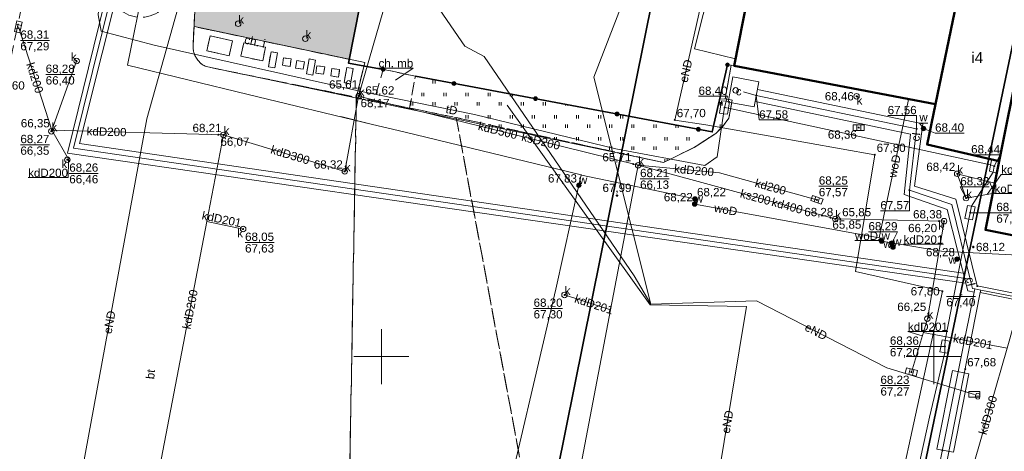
# Model space of a CAD drawing. Header units: millimetres. Extents: x 6501010 to 6502959, y 5884302 to 5886510.
# Tile 13 of 43: x 6502117 to 6502206, y 5885291 to 5885331. Entities that reach past the tile are written whole.
import ezdxf
from ezdxf.enums import TextEntityAlignment as Align

# ---------------------------------------------------------------- set-up
doc = ezdxf.new("R2010")
doc.units = ezdxf.units.MM
for name, pattern in [('BUUT04', [200000, 0, -100000, 0, -100000]), ('OTKC_A05', [1.5, 1, -0.5]), ('OTKJ_A05', [2, 1.5, -0.5]), ('OTKU_A05', [2, 1.5, -0.5]), ('OTSP_A05', [1.5, 1, -0.5]), ('OTZT_A05', [1.5, 1, -0.5])]:
    doc.linetypes.add(name, pattern=pattern)
for name, color, linetype, lineweight in [('Budowle (obszary)', 9, 'Continuous', 0), ('Budynki EGiB', 9, 'Continuous', 0), ('Działki', 9, 'Continuous', 0), ('isa_V10520003E16E075_TUsr', 9, 'Continuous', 25), ('isa_V10520003E16E075_TUsr_19165818BF56C1D4', 9, 'OTKJ_A05', 25), ('Komunikacja (linie)', 9, 'Continuous', 0), ('Komunikacja (obszary)', 9, 'Continuous', 0), ('Krzyże', 9, 'Continuous', 0), ('Ogrodzenia', 9, 'Continuous', 0), ('Pikiety', 9, 'Continuous', 0), ('Przewody ciepłownicze', 9, 'Continuous', 0), ('Przewody elektroenergetyczne', 9, 'Continuous', 0), ('Przewody kanalizacyjne', 9, 'Continuous', 0), ('Przewody telekomunikacyjne', 9, 'Continuous', 0), ('Przewody wodociągowe', 9, 'Continuous', 0), ('Punkty o określonej wysokości', 9, 'Continuous', 0), ('Sport i rekreacja (obszary)', 9, 'Continuous', 0), ('Urządzenia towarzyszące (linie)', 9, 'Continuous', 0), ('Urządzenia towarzyszące (obszary)', 9, 'Continuous', 0), ('Urządzenia towarzyszące (punkty)', 9, 'Continuous', 0), ('Urządzenia związane z siecią (punkty)', 9, 'Continuous', 0), ('Zagospodarowanie terenu (obszary)', 9, 'Continuous', 0)]:
    doc.layers.add(name, color=color, linetype=linetype, lineweight=lineweight)
doc.styles.add('DOMYSLNA_CZCIONKA', font='arial.ttf')

# ---------------------------------------------------------------- blocks, each defined once
blk = doc.blocks.new('OTRS_P05')
at = {"layer": 'isa_V10520003E16E075_TUsr', "true_color": 0x0a0909, "transparency": 33554687}
h = blk.add_hatch(color=18, dxfattribs=at)
h.dxf.hatch_style = 1
h.paths.add_polyline_path([(0.09, 0, 1), (-0.09, 0, 1)])
at = {"layer": 'isa_V10520003E16E075_TUsr', "color": 18, "true_color": 0x0a0909}
blk.add_lwpolyline([(0.09, 0, 1), (-0.09, 0, 1)], format="xyb", close=True, dxfattribs=at)
at = {"layer": 'isa_V10520003E16E075_TUsr_19165818BF56C1D4', "color": 18, "true_color": 0x0a0909}
blk.add_circle((0, 0), 0.09, dxfattribs=at)
blk = doc.blocks.new('SUPW_PO05')
at = {"color": 18, "linetype": 'Continuous', "lineweight": 18, "true_color": 0x0a0909}
blk.add_circle((0, 0), 0.5, dxfattribs=at)
blk = doc.blocks.new('SUKS_P05')
at = {"color": 36, "linetype": 'Continuous', "lineweight": 18, "true_color": 0x803300}
blk.add_circle((0, 0), 0.5, dxfattribs=at)
blk = doc.blocks.new('SUWW_P05')
at = {"lineweight": 18}
h = blk.add_hatch(color=5, dxfattribs=at)
h.dxf.hatch_style = 1
h.paths.add_polyline_path([(0.4, 0, 1), (-0.4, 0, 1)])
at = {"color": 5, "lineweight": 18}
blk.add_circle((0, 0), 0.4, dxfattribs=at)
blk = doc.blocks.new('SUKK_P05')
at = {"color": 9, "linetype": 'Continuous', "lineweight": 18}
for p, q in [((-1, 0.5), (-1, -0.5)), ((1, 0.5), (-1, 0.5)), ((-0.35, 0.5), (-0.35, -0.5)), ((0.35, 0.5), (0.35, -0.5)), ((1, -0.5), (1, 0.5)), ((-1, -0.5), (1, -0.5))]:
    blk.add_line(p, q, dxfattribs=at)
blk = doc.blocks.new('SUES_P05')
at = {"color": 1, "linetype": 'Continuous', "lineweight": 18, "true_color": 0xff0000}
blk.add_lwpolyline([(-1, 0.5), (-1, -0.5), (1, -0.5), (1, 0.5)], close=True, dxfattribs=at)
blk = doc.blocks.new('SUPS01_05')
at = {"lineweight": 18}
h = blk.add_hatch(color=9, dxfattribs=at)
h.dxf.hatch_style = 1
h.paths.add_polyline_path([(-0.09, 0, 1), (0.09, 0, 1)])
at = {"color": 9, "lineweight": 18}
blk.add_circle((0, 0), 0.09, dxfattribs=at)
blk = doc.blocks.new('SUPS01_03')
at = {"lineweight": 18, "true_color": 0xff0000}
h = blk.add_hatch(color=1, dxfattribs=at)
h.dxf.hatch_style = 1
h.paths.add_polyline_path([(0.09, 0, 1), (-0.09, 0, 1)])
at = {"color": 18, "lineweight": 18, "true_color": 0x0a0909}
blk.add_circle((0, 0), 0.09, dxfattribs=at)
blk = doc.blocks.new('SUPS01_02')
at = {"lineweight": 18, "true_color": 0xd200d2}
h = blk.add_hatch(color=212, dxfattribs=at)
h.dxf.hatch_style = 1
h.paths.add_polyline_path([(-0.09, 0, 1), (0.09, 0, 1)])
at = {"color": 18, "lineweight": 18, "true_color": 0x0a0909}
blk.add_circle((0, 0), 0.09, dxfattribs=at)
blk = doc.blocks.new('SUPS01_08')
at = {"lineweight": 18, "true_color": 0x0000ff}
h = blk.add_hatch(color=5, dxfattribs=at)
h.dxf.hatch_style = 1
h.paths.add_polyline_path([(0.09, 0, 1), (-0.09, 0, 1)])
at = {"color": 18, "lineweight": 18, "true_color": 0x0a0909}
blk.add_circle((0, 0), 0.09, dxfattribs=at)
blk = doc.blocks.new('SUPS01_07')
at = {"lineweight": 18, "true_color": 0xff9100}
h = blk.add_hatch(color=30, dxfattribs=at)
h.dxf.hatch_style = 1
h.paths.add_polyline_path([(0.09, 0, 1), (-0.09, 0, 1)])
at = {"color": 18, "lineweight": 18, "true_color": 0x0a0909}
blk.add_circle((0, 0), 0.09, dxfattribs=at)
blk = doc.blocks.new('OTOO_L05')
at = {"linetype": 'BUUT04', "lineweight": 18, "true_color": 0x000000}
h = blk.add_hatch(color=18, dxfattribs=at)
h.dxf.hatch_style = 1
h.paths.add_polyline_path([(-0.58, 0, 1), (0.58, 0, 1)])
at = {"color": 18, "true_color": 0x0a0909}
blk.add_circle((0, 0), 0.58, dxfattribs=at)

msp = doc.modelspace()

# ---------------------------------------------------------------- hatches: boundary and pattern name
at = {"layer": 'Zagospodarowanie terenu (obszary)'}
h = msp.add_hatch(dxfattribs=at)
h.set_pattern_fill('OTZT', color=256, scale=0.2, style=0, pattern_type=0)
h.set_pattern_definition([(90, (6502125.917, 5885328.0744), (-2, 1e-16), [0.3, -1.7]), (90, (6502126.117, 5885328.0744), (-2, 1e-16), [0.3, -1.7]), (90, (6502126.917, 5885326.9244), (-2, 1e-16), [0.3, -1.7]), (90, (6502127.117, 5885326.9244), (-2, 1e-16), [0.3, -1.7])])
h.paths.add_polyline_path([(6502133.167, 5885332.502), (6502133.044, 5885329.899), (6502133.087, 5885329.89), (6502147.109, 5885326.924), (6502150.661, 5885344.937), (6502154.867, 5885344.122), (6502155.07, 5885344.082), (6502157.851, 5885343.543), (6502166.594, 5885341.848), (6502169.629, 5885342.692), (6502171.564, 5885352.159), (6502176.756, 5885377.564), (6502178.856, 5885388.964), (6502178.918, 5885389.467), (6502180.41, 5885396.68), (6502163.5, 5885413.72), (6502142.19, 5885417.33), (6502141.56, 5885417.416), (6502138.179, 5885400.705), (6502132.697, 5885373.685), (6502125.817, 5885341.046), (6502130.608, 5885340.068), (6502130.777, 5885340.891), (6502135.753, 5885339.876), (6502134.205, 5885332.29)], flags=0)
h.paths.add_polyline_path([(6502154.351, 5885379.87), (6502170.037, 5885376.675), (6502165.773, 5885354.225), (6502149.222, 5885358.147)], flags=0)
h = msp.add_hatch(dxfattribs=at)
h.set_pattern_fill('OTZT', color=256, scale=0.2, style=0, pattern_type=0)
h.set_pattern_definition([(90, (6502152.657, 5885318.73), (-2, 1e-16), [0.3, -1.7]), (90, (6502152.857, 5885318.73), (-2, 1e-16), [0.3, -1.7]), (90, (6502153.657, 5885317.58), (-2, 1e-16), [0.3, -1.7]), (90, (6502153.857, 5885317.58), (-2, 1e-16), [0.3, -1.7])])
h.paths.add_polyline_path([(6502152.557, 5885322.509), (6502156.776, 5885321.649), (6502175.54, 5885317.58), (6502178.32, 5885318.95), (6502180.26, 5885320.21), (6502180.87, 5885320.81), (6502181.46, 5885321.59), (6502181.75, 5885323.24), (6502181.12, 5885323.36), (6502180.627, 5885323.328), (6502180.187, 5885321.391), (6502180.141, 5885321.189), (6502179.953, 5885320.358), (6502167.536, 5885322.686), (6502167.411, 5885322.71), (6502160.838, 5885323.942), (6502160.634, 5885323.981), (6502158.067, 5885324.462), (6502153.076, 5885325.398)], flags=0)

# ---------------------------------------------------------------- linework, layer by layer
at = {"layer": 'Budowle (obszary)', "linetype": 'Continuous', "lineweight": 18, "flags": 128}
for points in [[(6502134.501, 5885329.047), (6502134.203, 5885327.695), (6502136.223, 5885327.25), (6502136.521, 5885328.602), (6502134.501, 5885329.047)], [(6502137.538, 5885328.428), (6502137.281, 5885327.2), (6502139.26, 5885326.786), (6502139.517, 5885328.014), (6502137.538, 5885328.428)], [(6502140.015, 5885327.617), (6502139.771, 5885326.255), (6502140.363, 5885326.149), (6502140.607, 5885327.511), (6502140.015, 5885327.617)], [(6502141.137, 5885327.057), (6502141.041, 5885326.384), (6502141.737, 5885326.284), (6502141.833, 5885326.957), (6502141.137, 5885327.057)], [(6502142.337, 5885326.806), (6502142.241, 5885326.133), (6502142.937, 5885326.033), (6502143.033, 5885326.706), (6502142.337, 5885326.806)], [(6502143.459, 5885326.96), (6502143.215, 5885325.598), (6502143.807, 5885325.492), (6502144.051, 5885326.854), (6502143.459, 5885326.96)], [(6502144.175, 5885326.342), (6502144.079, 5885325.669), (6502144.775, 5885325.569), (6502144.871, 5885326.242), (6502144.175, 5885326.342)], [(6502145.529, 5885326.091), (6502145.433, 5885325.418), (6502146.129, 5885325.318), (6502146.225, 5885325.991), (6502145.529, 5885326.091)], [(6502146.864, 5885326.187), (6502146.62, 5885324.825), (6502147.212, 5885324.719), (6502147.456, 5885326.081), (6502146.864, 5885326.187)]]:
    msp.add_lwpolyline(points, close=True, dxfattribs=at)
at = {"layer": 'Budynki EGiB', "linetype": 'Continuous', "lineweight": 50, "flags": 128}
for points in [[(6502186.72, 5885350.73), (6502181.93, 5885326.35), (6502200.16, 5885322.88), (6502203.96, 5885341.24), (6502205.16, 5885347.02), (6502186.72, 5885350.73)], [(6502205.83, 5885342.3), (6502205.52, 5885340.93), (6502203.96, 5885341.24), (6502200.16, 5885322.88), (6502199.4, 5885319.21), (6502205.92, 5885317.71), (6502209.57, 5885335.93), (6502210.28, 5885335.79), (6502210.47, 5885336.78), (6502211.84, 5885336.5), (6502211.97, 5885337.06), (6502211.47, 5885337.17), (6502211.85, 5885339.08), (6502212.36, 5885338.98), (6502212.47, 5885339.55), (6502209.35, 5885340.25), (6502209.189, 5885339.524), (6502208.7, 5885339.63), (6502209.13, 5885341.61), (6502208.56, 5885341.73), (6502208.46, 5885341.24), (6502206.3, 5885341.69), (6502206.399, 5885342.186), (6502205.83, 5885342.3)], [(6502209.57, 5885335.93), (6502205.92, 5885317.71), (6502204.67, 5885311.48), (6502210.71, 5885310.29), (6502228.26, 5885306.83), (6502229.07, 5885306.67), (6502233.95, 5885331.07), (6502210.28, 5885335.79), (6502209.57, 5885335.93)]]:
    msp.add_lwpolyline(points, close=True, dxfattribs=at)
at = {"layer": 'Działki', "linetype": 'Continuous', "lineweight": 25, "flags": 128}
for points in [[(6502092.52, 5885216.53), (6502088.97, 5885198.96), (6502126.22, 5885191.42), (6502145.37, 5885187.54), (6502180.91, 5885364.02), (6502173.5, 5885365.54), (6502161.93, 5885367.85), (6502146.34, 5885370.96), (6502124.66, 5885375.29), (6502121.68, 5885360.58), (6502118.04, 5885342.62), (6502114.4, 5885324.63), (6502107.11, 5885288.6), (6502105.919, 5885282.72), (6502099.81, 5885252.56), (6502092.52, 5885216.53)], [(6502180.91, 5885364.02), (6502145.37, 5885187.54), (6502174.26, 5885181.7), (6502176.42, 5885181.26), (6502213.29, 5885357.66), (6502180.91, 5885364.02)], [(6502213.29, 5885357.66), (6502176.42, 5885181.26), (6502207.7, 5885174.93), (6502243.42, 5885340.46), (6502227.84, 5885354.82), (6502213.29, 5885357.66)]]:
    msp.add_lwpolyline(points, close=True, dxfattribs=at)
at = {"layer": 'Komunikacja (linie)', "linetype": 'Continuous', "lineweight": 18, "flags": 128}
for points in [[(6502133.203, 5885333.253), (6502132.961, 5885328.136)], [(6502147.737, 5885323.492), (6502148.492, 5885326.632), (6502133.087, 5885329.89)], [(6502132.961, 5885328.136), (6502132.961, 5885328.038), (6502132.965, 5885327.941), (6502132.974, 5885327.844), (6502132.988, 5885327.748), (6502133.007, 5885327.652), (6502133.03, 5885327.557), (6502133.058, 5885327.464), (6502133.09, 5885327.372), (6502133.127, 5885327.281), (6502133.168, 5885327.193), (6502133.214, 5885327.107), (6502133.264, 5885327.023), (6502133.317, 5885326.942), (6502133.375, 5885326.863), (6502133.437, 5885326.788), (6502133.502, 5885326.715), (6502133.571, 5885326.646), (6502133.643, 5885326.58), (6502133.718, 5885326.518), (6502133.796, 5885326.459), (6502133.876, 5885326.405), (6502133.96, 5885326.354), (6502134.046, 5885326.308), (6502134.134, 5885326.266)], [(6502175.54, 5885317.58), (6502178.32, 5885318.95), (6502180.26, 5885320.21), (6502180.87, 5885320.81), (6502181.46, 5885321.59), (6502181.75, 5885323.24), (6502181.12, 5885323.36), (6502181.67, 5885326.4)], [(6502134.138, 5885326.264), (6502175.54, 5885317.58)]]:
    msp.add_lwpolyline(points, dxfattribs=at)
at = {"layer": 'Komunikacja (obszary)', "linetype": 'OTKU_A05', "lineweight": 18, "flags": 128}
for points in [[(6502146.47, 5885251.89), (6502147.737, 5885323.492), (6502134.138, 5885326.264), (6502134.046, 5885326.308), (6502133.96, 5885326.354), (6502133.876, 5885326.405), (6502133.796, 5885326.459), (6502133.718, 5885326.518), (6502133.643, 5885326.58), (6502133.571, 5885326.646), (6502133.502, 5885326.715), (6502133.437, 5885326.788), (6502133.375, 5885326.863), (6502133.317, 5885326.942), (6502133.264, 5885327.023), (6502133.214, 5885327.107), (6502133.168, 5885327.193), (6502133.127, 5885327.281), (6502133.09, 5885327.372), (6502133.058, 5885327.464), (6502133.03, 5885327.557), (6502133.007, 5885327.652), (6502132.988, 5885327.748), (6502132.974, 5885327.844), (6502132.965, 5885327.941), (6502132.961, 5885328.038), (6502132.961, 5885328.136), (6502133.044, 5885329.899), (6502133.167, 5885332.502), (6502133.203, 5885333.253), (6502131.075, 5885333.687), (6502131.073, 5885333.44), (6502131.05, 5885333.194), (6502131.004, 5885332.943), (6502130.941, 5885332.712), (6502130.856, 5885332.479), (6502130.75, 5885332.256), (6502130.626, 5885332.042), (6502130.484, 5885331.839), (6502130.325, 5885331.65), (6502130.149, 5885331.475), (6502129.96, 5885331.317), (6502129.757, 5885331.175), (6502129.543, 5885331.051), (6502129.319, 5885330.946), (6502129.087, 5885330.861), (6502128.848, 5885330.797), (6502128.604, 5885330.753), (6502128.358, 5885330.731), (6502128.111, 5885330.73), (6502127.864, 5885330.751), (6502127.62, 5885330.792), (6502127.381, 5885330.855), (6502127.148, 5885330.939), (6502126.923, 5885331.042), (6502126.708, 5885331.164), (6502126.505, 5885331.304), (6502126.314, 5885331.462), (6502126.299, 5885331.479), (6502126.101, 5885331.725), (6502125.914, 5885331.981), (6502125.741, 5885332.245), (6502125.58, 5885332.518), (6502125.433, 5885332.798), (6502125.3, 5885333.085), (6502125.182, 5885333.378), (6502125.078, 5885333.677), (6502124.988, 5885333.98), (6502124.914, 5885334.288), (6502124.855, 5885334.599), (6502124.811, 5885334.912), (6502124.782, 5885335.227), (6502124.769, 5885335.543), (6502124.772, 5885335.859), (6502118.556, 5885337.082), (6502102.74, 5885260.9), (6502103.771, 5885260.708), (6502103.86, 5885261.14), (6502146.47, 5885251.89)], [(6502200.55, 5885285.89), (6502202.36, 5885286.4), (6502204.32, 5885285.85), (6502207.29, 5885285.32), (6502209.83, 5885284.78), (6502213.52, 5885303.37), (6502209.57, 5885304.06), (6502210.71, 5885310.29), (6502204.67, 5885311.48), (6502205.71, 5885316.63), (6502205.92, 5885317.71), (6502199.4, 5885319.21), (6502200.16, 5885322.88), (6502181.93, 5885326.35), (6502181.67, 5885326.4), (6502181.12, 5885323.36), (6502181.75, 5885323.24), (6502181.46, 5885321.59), (6502180.87, 5885320.81), (6502180.26, 5885320.21), (6502178.32, 5885318.95), (6502175.54, 5885317.58), (6502156.776, 5885321.649), (6502173.885, 5885229.939), (6502195.89, 5885225.36), (6502196.638, 5885228.056), (6502248.214, 5885217.731), (6502248.319, 5885217.71), (6502249.739, 5885224.552), (6502250.996, 5885230.611), (6502251.026, 5885230.753), (6502247.54, 5885231.31), (6502228.59, 5885235.12), (6502227.58, 5885235.21), (6502225.59, 5885234.88), (6502223.59, 5885234.63), (6502221.56, 5885234.57), (6502206.76, 5885237.5), (6502196.92, 5885239.52), (6502195.06, 5885240.19), (6502193.34, 5885241.18), (6502190.03, 5885243.43), (6502188.42, 5885244.71), (6502186.95, 5885246.09), (6502185.89, 5885247.85), (6502185.25, 5885249.76), (6502185.07, 5885251.48), (6502185.34, 5885253.77), (6502190.72, 5885275.82), (6502190.94, 5885276.49), (6502195.06, 5885282.12), (6502200.55, 5885285.89)], [(6502173.885, 5885229.939), (6502156.776, 5885321.649), (6502152.557, 5885322.509), (6502149.327, 5885323.168), (6502147.737, 5885323.492), (6502146.47, 5885251.89), (6502149.89, 5885251.08), (6502151.265, 5885250), (6502151.29, 5885249.98), (6502152.26, 5885248.63), (6502152.68, 5885247.63), (6502152.71, 5885247.06), (6502156.25, 5885246.33), (6502156.79, 5885247.26), (6502157.71, 5885247.95), (6502159.13, 5885248.65), (6502160.61, 5885248.96), (6502161.71, 5885248.54), (6502162.74, 5885247.64), (6502163.78, 5885245.8), (6502163.42, 5885243.61), (6502162.57, 5885243.07), (6502160.42, 5885232.74), (6502173.885, 5885229.939)]]:
    msp.add_lwpolyline(points, close=True, dxfattribs=at)
at = {"layer": 'Komunikacja (obszary)', "linetype": 'OTKC_A05', "lineweight": 18, "flags": 128}
for points in [[(6502133.044, 5885329.899), (6502132.961, 5885328.136), (6502132.961, 5885328.038), (6502132.965, 5885327.941), (6502132.974, 5885327.844), (6502132.988, 5885327.748), (6502133.007, 5885327.652), (6502133.03, 5885327.557), (6502133.058, 5885327.464), (6502133.09, 5885327.372), (6502133.127, 5885327.281), (6502133.168, 5885327.193), (6502133.214, 5885327.107), (6502133.264, 5885327.023), (6502133.317, 5885326.942), (6502133.375, 5885326.863), (6502133.437, 5885326.788), (6502133.502, 5885326.715), (6502133.571, 5885326.646), (6502133.643, 5885326.58), (6502133.718, 5885326.518), (6502133.796, 5885326.459), (6502133.876, 5885326.405), (6502133.96, 5885326.354), (6502134.046, 5885326.308), (6502134.134, 5885326.266), (6502147.737, 5885323.492), (6502148.419, 5885326.33), (6502147.854, 5885326.431), (6502147.65, 5885326.467), (6502147.041, 5885326.577), (6502147.109, 5885326.924), (6502133.087, 5885329.89), (6502133.044, 5885329.899)], [(6502134.501, 5885329.047), (6502136.521, 5885328.602), (6502136.223, 5885327.25), (6502134.203, 5885327.695), (6502134.501, 5885329.047)], [(6502137.281, 5885327.2), (6502137.538, 5885328.428), (6502139.517, 5885328.014), (6502139.26, 5885326.786), (6502137.281, 5885327.2)], [(6502139.771, 5885326.255), (6502140.015, 5885327.617), (6502140.607, 5885327.511), (6502140.363, 5885326.149), (6502139.771, 5885326.255)], [(6502141.041, 5885326.384), (6502141.137, 5885327.057), (6502141.833, 5885326.957), (6502141.737, 5885326.284), (6502141.041, 5885326.384)], [(6502142.241, 5885326.133), (6502142.337, 5885326.806), (6502143.033, 5885326.706), (6502142.937, 5885326.033), (6502142.241, 5885326.133)], [(6502143.215, 5885325.598), (6502143.459, 5885326.96), (6502144.051, 5885326.854), (6502143.807, 5885325.492), (6502143.215, 5885325.598)], [(6502144.079, 5885325.669), (6502144.175, 5885326.342), (6502144.871, 5885326.242), (6502144.775, 5885325.569), (6502144.079, 5885325.669)], [(6502145.433, 5885325.418), (6502145.529, 5885326.091), (6502146.225, 5885325.991), (6502146.129, 5885325.318), (6502145.433, 5885325.418)], [(6502146.864, 5885326.187), (6502147.456, 5885326.081), (6502147.212, 5885324.719), (6502146.62, 5885324.825), (6502146.864, 5885326.187)], [(6502149.327, 5885323.168), (6502152.557, 5885322.509), (6502153.076, 5885325.398), (6502150.163, 5885326.018), (6502149.327, 5885323.168)]]:
    msp.add_lwpolyline(points, close=True, dxfattribs=at)
at = {"layer": 'Komunikacja (obszary)', "linetype": 'Continuous', "lineweight": 0, "flags": 128}
msp.add_lwpolyline([(6502149.745, 5885326.134), (6502152.889, 5885326.134), (6502151.27, 5885325.046)], dxfattribs=at)
at = {"layer": 'Krzyże', "linetype": 'Continuous', "lineweight": 18, "flags": 128}
for points in [[(6502150, 5885297.5), (6502150, 5885302.5)], [(6502200, 5885297.5), (6502200, 5885302.5)], [(6502147.5, 5885300), (6502152.5, 5885300)], [(6502197.5, 5885300), (6502202.5, 5885300)]]:
    msp.add_lwpolyline(points, dxfattribs=at)
at = {"layer": 'Ogrodzenia', "linetype": 'Continuous', "lineweight": 35, "flags": 128}
for points in [[(6502150.163, 5885326.018), (6502147.041, 5885326.577), (6502150.661, 5885344.937), (6502166.594, 5885341.848), (6502169.629, 5885342.692)], [(6502181.329, 5885326.424), (6502179.953, 5885320.358), (6502153.076, 5885325.398)]]:
    msp.add_lwpolyline(points, dxfattribs=at)
at = {"layer": 'Przewody ciepłownicze', "linetype": 'Continuous', "lineweight": 18, "flags": 128}
for points in [[(6502147.25, 5885434.21), (6502142.27, 5885407.22), (6502140.51, 5885407.48), (6502139.99, 5885404.95), (6502141.74, 5885404.59), (6502137.42, 5885381.08), (6502136.82, 5885377.68), (6502131.64, 5885357.29), (6502122.13, 5885318.87), (6502203.29, 5885307.03)], [(6502182.78, 5885323.98), (6502183.93, 5885323.65), (6502198.45, 5885320.62), (6502197.79, 5885315.07), (6502201.62, 5885313.79), (6502203.29, 5885307.03)], [(6502203.29, 5885307.03), (6502203.5, 5885306.18), (6502203.72, 5885306.14), (6502204.26, 5885306.03), (6502209.735, 5885304.96)], [(6502192.42, 5885250), (6502203.66, 5885305.85), (6502203.72, 5885306.14)], [(6502193.21, 5885250), (6502204.21, 5885305.81), (6502204.26, 5885306.03)]]:
    msp.add_lwpolyline(points, dxfattribs=at)
at = {"layer": 'Przewody elektroenergetyczne', "linetype": 'Continuous', "lineweight": 18, "flags": 128}
for points in [[(6502138, 5885360.92), (6502152.5, 5885347.38), (6502173.71, 5885341.07), (6502174.83, 5885341.81), (6502174.34, 5885342.09), (6502174.49, 5885341.9), (6502174.66, 5885340.84), (6502174.48, 5885338.91), (6502169.22, 5885325.31), (6502174.39, 5885304.75)], [(6502186.618, 5885350.209), (6502184.12, 5885350.76), (6502181.52, 5885340.46), (6502178.35, 5885327.88), (6502182.05, 5885326.959)], [(6502120.28, 5885349.22), (6502121.01, 5885349.38), (6502121.24, 5885349.13), (6502120.98, 5885347.42), (6502120.14, 5885347.19), (6502121.07, 5885346.26), (6502126.97, 5885345.03), (6502128.94, 5885342.25), (6502130.25, 5885341.45), (6502131.34, 5885341.45), (6502133.96, 5885342.81), (6502144.71, 5885340.61), (6502146.75, 5885339.97), (6502150.72, 5885338.1), (6502157.56, 5885328.11), (6502159.3, 5885327.17), (6502172.87, 5885307.31), (6502174.39, 5885304.75)], [(6502185.51, 5885319.91), (6502179.37, 5885321), (6502176.56, 5885321.43), (6502180.47, 5885338.76)], [(6502132.11, 5885333.48), (6502128.77, 5885321.53), (6502122.47, 5885287.21), (6502107.99, 5885290.67)], [(6502174.13, 5885253.18), (6502174.13, 5885253.14), (6502177.03, 5885268.06), (6502183.04, 5885304.54), (6502174.32, 5885304.69), (6502161.38, 5885322.78)], [(6502187.11, 5885247.9), (6502187.58, 5885250), (6502188.56, 5885254.43), (6502187.57, 5885255.99), (6502188.23, 5885257.65), (6502189.56, 5885258.27), (6502190.07, 5885260.35), (6502194.48, 5885276.94), (6502200.78, 5885305.92), (6502192.91, 5885307.71), (6502194.65, 5885318.28), (6502185.51, 5885319.91)], [(6502174.39, 5885304.75), (6502183.96, 5885305.04), (6502195.75, 5885298.99), (6502203.68, 5885296.58)]]:
    msp.add_lwpolyline(points, dxfattribs=at)
at = {"layer": 'Przewody kanalizacyjne', "linetype": 'Continuous', "lineweight": 18, "flags": 128}
for points in [[(6502155.27, 5885348.96), (6502147.94, 5885323.59)], [(6502155.27, 5885348.96), (6502147.94, 5885323.59)], [(6502117.15, 5885329.87), (6502120.17, 5885320.51)], [(6502135.71, 5885320.08), (6502120.17, 5885320.51), (6502122.42, 5885326.77)], [(6502147.94, 5885323.59), (6502146.69, 5885316.78), (6502135.71, 5885320.08)], [(6502173.24, 5885317.33), (6502147.94, 5885323.59)], [(6502173.24, 5885317.33), (6502147.94, 5885323.59)], [(6502120.17, 5885320.51), (6502121.77, 5885317.72), (6502121.58, 5885317.83)], [(6502135.71, 5885320.08), (6502134.21, 5885312.23), (6502129.66, 5885288.47)], [(6502159.64, 5885247.41), (6502160.02, 5885250), (6502163.26, 5885265.95), (6502166.47, 5885281.75), (6502170.75, 5885304.24), (6502173.24, 5885317.33)], [(6502173.24, 5885317.33), (6502180.61, 5885316.66)], [(6502200.93, 5885312.27), (6502191.08, 5885312.47), (6502173.24, 5885317.33)], [(6502200.93, 5885312.27), (6502191.08, 5885312.47), (6502173.24, 5885317.33)], [(6502189.42, 5885314.2), (6502180.61, 5885316.66)], [(6502202.12, 5885316.56), (6502205.521, 5885315.721)], [(6502202.12, 5885316.56), (6502202.93, 5885314.36), (6502205.329, 5885314.763)], [(6502137.49, 5885311.56), (6502134.21, 5885312.23)], [(6502199.42, 5885303.44), (6502200.93, 5885312.27)], [(6502170.75, 5885304.24), (6502166.58, 5885305.59)], [(6502202.71, 5885283.36), (6502203.69, 5885290.52), (6502206.64, 5885300.78), (6502207.21, 5885302.78), (6502209.599, 5885304.219)], [(6502199.42, 5885303.44), (6502197.97, 5885298.61)], [(6502199.04, 5885302.19), (6502206.64, 5885300.78)]]:
    msp.add_lwpolyline(points, dxfattribs=at)
at = {"layer": 'Przewody kanalizacyjne', "linetype": 'Continuous', "lineweight": 0, "flags": 128}
for points in [[(6502118.028, 5885316.213), (6502121.64, 5885316.213), (6502121.675, 5885317.775)], [(6502204.836, 5885314.68), (6502206.101, 5885316.501), (6502209.712, 5885316.501)], [(6502205.035, 5885315.841), (6502205.493, 5885314.763), (6502209.105, 5885314.763)], [(6502197.257, 5885310.173), (6502200.868, 5885310.173), (6502200.58, 5885310.222)], [(6502198.954, 5885301.888), (6502197.664, 5885302.275), (6502201.275, 5885302.275)]]:
    msp.add_lwpolyline(points, dxfattribs=at)
at = {"layer": 'Przewody telekomunikacyjne', "linetype": 'Continuous', "lineweight": 18, "flags": 128}
for points in [[(6502205.473, 5885317.25), (6502205.142, 5885317.367), (6502181.412, 5885322.506), (6502181.07, 5885322.55), (6502180.969, 5885321.999), (6502180.38, 5885318.09), (6502179.28, 5885317.3), (6502171.21, 5885318.82), (6502158.42, 5885321.92), (6502148.06, 5885324.05), (6502129.45, 5885328.2), (6502124.64, 5885329.47), (6502124.38, 5885330.94), (6502124.68, 5885334.1), (6502126.38, 5885341.7), (6502127.09, 5885342.24), (6502134.46, 5885340.7), (6502134.24, 5885339.69)], [(6502215.14, 5885224.35), (6502215.32, 5885225.82), (6502215.38, 5885226.17), (6502214.69, 5885226.31), (6502187.12, 5885231.59), (6502186.58, 5885231.69), (6502186.65, 5885232.04), (6502186.46, 5885234.55), (6502189.44, 5885247.9), (6502189.44, 5885247.92), (6502189.9, 5885250), (6502193.96, 5885268.8), (6502199.6, 5885294.53), (6502200.99, 5885300.37), (6502201.01, 5885300.93), (6502201.03, 5885301.48), (6502203.158, 5885312.445), (6502203.3, 5885313.03), (6502203.403, 5885313.633), (6502205.371, 5885316.71), (6502205.48, 5885317.25)]]:
    msp.add_lwpolyline(points, dxfattribs=at)
at = {"layer": 'Przewody wodociągowe', "linetype": 'Continuous', "lineweight": 18, "flags": 128}
for points in [[(6502157.2, 5885455.82), (6502156.32, 5885454.84), (6502138.78, 5885436.75), (6502138.23, 5885433.75), (6502136.19, 5885422.66), (6502134.07, 5885411.68), (6502132.87, 5885404.26), (6502132.04, 5885399.31), (6502129, 5885384.9), (6502122.41, 5885351.78), (6502131.86, 5885350.09), (6502130.88, 5885345.76), (6502130.82, 5885345.5), (6502130.39, 5885344.03), (6502130.18, 5885342.26), (6502128.55, 5885333.97), (6502127.01, 5885326.4), (6502137.94, 5885323.75), (6502149.21, 5885321.03), (6502152.02, 5885320.35), (6502168.09, 5885316.46)], [(6502195.07, 5885310.77), (6502197.67, 5885323.13), (6502197.723, 5885323.344)], [(6502168.09, 5885316.46), (6502167.88, 5885315.52), (6502165.8, 5885306.11), (6502160.62, 5885284.08), (6502154.62, 5885258), (6502153.12, 5885250.83), (6502153.11, 5885250.75), (6502152.92, 5885250), (6502152.4, 5885247.92), (6502152.4, 5885247.9), (6502152.16, 5885246.94), (6502151.94, 5885246.06)], [(6502195.07, 5885310.77), (6502178.36, 5885313.82), (6502178.39, 5885314.28), (6502168.12, 5885316.45), (6502168.09, 5885316.46)], [(6502196.37, 5885310.29), (6502195.27, 5885310.47), (6502195.35, 5885310.72), (6502195.07, 5885310.77)], [(6502196.37, 5885310.29), (6502196.31, 5885309.92)], [(6502210.479, 5885309.028), (6502200.69, 5885309.56), (6502196.37, 5885310.29)]]:
    msp.add_lwpolyline(points, dxfattribs=at)
at = {"layer": 'Przewody wodociągowe', "linetype": 'Continuous', "lineweight": 0, "flags": 128}
msp.add_lwpolyline([(6502192.862, 5885310.511), (6502194.958, 5885310.511), (6502195.21, 5885310.745)], dxfattribs=at)
at = {"layer": 'Punkty o określonej wysokości', "linetype": 'Continuous', "lineweight": 0, "flags": 128}
for points in [[(6502117.327, 5885328.642), (6502119.949, 5885328.642)], [(6502119.621, 5885325.546), (6502122.243, 5885325.546)], [(6502178.71, 5885323.582), (6502181.332, 5885323.582), (6502181.07, 5885322.55)], [(6502183.932, 5885323.646), (6502184.194, 5885321.433), (6502186.816, 5885321.433)], [(6502195.827, 5885321.831), (6502198.449, 5885321.831), (6502198.449, 5885320.618)], [(6502199.07, 5885320.66), (6502200.119, 5885320.249), (6502202.741, 5885320.249)], [(6502117.33, 5885319.184), (6502119.952, 5885319.184)], [(6502203.382, 5885318.282), (6502206.004, 5885318.282), (6502205.48, 5885317.25)], [(6502121.754, 5885316.598), (6502124.376, 5885316.598)], [(6502173.419, 5885316.105), (6502176.041, 5885316.105)], [(6502189.597, 5885315.428), (6502192.219, 5885315.428)], [(6502195.167, 5885313.218), (6502197.789, 5885313.218), (6502197.789, 5885315.071)], [(6502202.925, 5885314.356), (6502202.401, 5885315.388), (6502205.023, 5885315.388)], [(6502203.3, 5885313.03), (6502205.66, 5885313.03), (6502208.282, 5885313.03)], [(6502205.66, 5885313.03), (6502208.282, 5885313.03)], [(6502194.092, 5885311.312), (6502196.714, 5885311.312), (6502196.19, 5885310.28)], [(6502137.666, 5885310.332), (6502140.288, 5885310.332)], [(6502201.139, 5885305.462), (6502203.761, 5885305.462)], [(6502163.78, 5885304.362), (6502166.402, 5885304.362)], [(6502196.03, 5885300.925), (6502198.652, 5885300.925), (6502201.012, 5885300.925)], [(6502196.03, 5885300.925), (6502198.652, 5885300.925)], [(6502195.173, 5885297.378), (6502197.795, 5885297.378)]]:
    msp.add_lwpolyline(points, dxfattribs=at)
at = {"layer": 'Sport i rekreacja (obszary)', "linetype": 'OTSP_A05', "lineweight": 18, "flags": 128}
msp.add_lwpolyline([(6502147.041, 5885326.577), (6502147.65, 5885326.467), (6502147.854, 5885326.431), (6502150.163, 5885326.018), (6502153.076, 5885325.398), (6502154.272, 5885325.174), (6502154.476, 5885325.135), (6502160.634, 5885323.981), (6502160.838, 5885323.942), (6502167.411, 5885322.71), (6502167.615, 5885322.672), (6502174.443, 5885321.391), (6502174.647, 5885321.353), (6502179.953, 5885320.358), (6502180.141, 5885321.189), (6502180.187, 5885321.391), (6502181.15, 5885325.636), (6502181.196, 5885325.838), (6502181.329, 5885326.424), (6502181.67, 5885326.4), (6502181.93, 5885326.35), (6502183.043, 5885332.014), (6502184.263, 5885338.224), (6502169.351, 5885341.074), (6502166.594, 5885341.848), (6502161.926, 5885342.753), (6502161.722, 5885342.793), (6502155.07, 5885344.082), (6502154.867, 5885344.122), (6502150.661, 5885344.937), (6502150.394, 5885343.584), (6502150.354, 5885343.381), (6502149.159, 5885337.321), (6502149.119, 5885337.118), (6502147.851, 5885330.684), (6502147.811, 5885330.481), (6502147.041, 5885326.577)], close=True, dxfattribs=at)
at = {"layer": 'Urządzenia towarzyszące (linie)', "linetype": 'Continuous', "lineweight": 18, "flags": 128}
for points in [[(6502136.88, 5885381.04), (6502136.38, 5885377.78), (6502130.65, 5885355.24), (6502121.58, 5885318.44)], [(6502137.96, 5885381.13), (6502137.27, 5885377.58), (6502132.63, 5885359.35), (6502126.79, 5885335.7), (6502122.68, 5885319.29)], [(6502203.94, 5885306.4), (6502202.01, 5885314.26), (6502198.25, 5885315.45), (6502199.02, 5885321.07), (6502184.03, 5885324.18)], [(6502183.83, 5885323.11), (6502197.88, 5885320.16), (6502197.33, 5885314.69), (6502201.22, 5885313.33), (6502203.07, 5885305.96), (6502203.66, 5885305.84)], [(6502146.32, 5885321.74), (6502149.21, 5885321.03)], [(6502202.67, 5885307.57), (6502122.68, 5885319.29)], [(6502121.58, 5885318.44), (6502202.9, 5885306.65)], [(6502209.784, 5885305.231), (6502203.94, 5885306.4)], [(6502204.21, 5885305.81), (6502209.686, 5885304.692)], [(6502201.68, 5885298.74), (6502200.29, 5885291.63), (6502201.77, 5885291.34), (6502203.16, 5885298.45), (6502201.68, 5885298.74)]]:
    msp.add_lwpolyline(points, dxfattribs=at)
at = {"layer": 'Urządzenia towarzyszące (obszary)', "linetype": 'Continuous', "lineweight": 18, "flags": 128}
for points in [[(6502181.82, 5885325.35), (6502181.39, 5885323.06), (6502183.73, 5885322.61), (6502184.17, 5885324.9), (6502181.82, 5885325.35)], [(6502180.79, 5885323.18), (6502180.6, 5885322.05), (6502180.969, 5885321.999), (6502181.32, 5885321.95), (6502181.412, 5885322.506), (6502181.51, 5885323.1), (6502180.79, 5885323.18)], [(6502205.142, 5885317.367), (6502205.03, 5885316.79), (6502205.371, 5885316.71), (6502205.71, 5885316.63), (6502205.92, 5885317.71), (6502205.24, 5885317.87), (6502205.142, 5885317.367)], [(6502203.04, 5885313.7), (6502202.81, 5885312.51), (6502203.51, 5885312.38), (6502203.74, 5885313.57), (6502203.04, 5885313.7)], [(6502200.77, 5885301.53), (6502200.56, 5885300.45), (6502201.25, 5885300.32), (6502201.46, 5885301.4), (6502200.77, 5885301.53)]]:
    msp.add_lwpolyline(points, close=True, dxfattribs=at)
at = {"layer": 'Urządzenia związane z siecią (punkty)', "linetype": 'Continuous', "lineweight": 0, "flags": 128}
msp.add_lwpolyline([(6502199.07, 5885320.66), (6502198.692, 5885321.153), (6502199.448, 5885321.153)], dxfattribs=at)
at = {"layer": 'Zagospodarowanie terenu (obszary)', "linetype": 'OTZT_A05', "lineweight": 18, "flags": 128}
for points in [[(6502133.167, 5885332.502), (6502133.044, 5885329.899), (6502133.087, 5885329.89), (6502147.109, 5885326.924), (6502150.661, 5885344.937), (6502154.867, 5885344.122), (6502155.07, 5885344.082), (6502157.851, 5885343.543), (6502166.594, 5885341.848), (6502169.629, 5885342.692), (6502171.564, 5885352.159), (6502176.756, 5885377.564), (6502178.856, 5885388.964), (6502178.918, 5885389.467), (6502180.41, 5885396.68), (6502163.5, 5885413.72), (6502142.19, 5885417.33), (6502141.56, 5885417.416), (6502138.179, 5885400.705), (6502132.697, 5885373.685), (6502125.817, 5885341.046), (6502130.608, 5885340.068), (6502130.777, 5885340.891), (6502135.753, 5885339.876), (6502134.205, 5885332.29), (6502133.167, 5885332.502)], [(6502152.557, 5885322.509), (6502156.776, 5885321.649), (6502175.54, 5885317.58), (6502178.32, 5885318.95), (6502180.26, 5885320.21), (6502180.87, 5885320.81), (6502181.46, 5885321.59), (6502181.75, 5885323.24), (6502181.12, 5885323.36), (6502180.627, 5885323.328), (6502180.187, 5885321.391), (6502180.141, 5885321.189), (6502179.953, 5885320.358), (6502167.536, 5885322.686), (6502167.411, 5885322.71), (6502160.838, 5885323.942), (6502160.634, 5885323.981), (6502158.067, 5885324.462), (6502153.076, 5885325.398), (6502152.557, 5885322.509)]]:
    msp.add_lwpolyline(points, close=True, dxfattribs=at)

# ---------------------------------------------------------------- block references
at = {"layer": 'Ogrodzenia', "xscale": 0.3, "yscale": 0.3, "zscale": 0.3}
for p, rotation in [((6502181.329, 5885326.424), 77.21941459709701), ((6502150.163, 5885326.018), 349.8486528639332), ((6502156.58, 5885324.741), 349.3791863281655), ((6502163.952, 5885323.359), 349.3791863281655), ((6502171.324, 5885321.976), 349.3791863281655), ((6502178.695, 5885320.594), 349.3791863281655)]:
    msp.add_blockref('OTOO_L05', p, dxfattribs=dict(at, rotation=rotation))
at = {"layer": 'Pikiety', "xscale": 0.5, "yscale": 0.5, "zscale": 0.5}
for p in [(6502171.328, 5885314.582), (6502203.57, 5885309.93)]:
    msp.add_blockref('OTRS_P05', p, dxfattribs=at)
at = {"layer": 'Punkty o określonej wysokości', "xscale": 0.5, "yscale": 0.5, "zscale": 0.5}
for name, p in [('SUPS01_05', (6502122.42, 5885326.774)), ('SUPS01_05', (6502148.067, 5885324.025)), ('SUPS01_02', (6502183.932, 5885323.646)), ('SUPS01_05', (6502147.942, 5885323.593)), ('SUPS01_05', (6502148.379, 5885323.485)), ('SUPS01_05', (6502193.01, 5885323.58)), ('SUPS01_07', (6502181.07, 5885322.55)), ('SUPS01_03', (6502176.559, 5885321.433)), ('SUPS01_05', (6502120.129, 5885320.412)), ('SUPS01_05', (6502120.167, 5885320.514)), ('SUPS01_05', (6502135.258, 5885320.095)), ('SUPS01_05', (6502135.708, 5885320.083)), ('SUPS01_05', (6502193.21, 5885320.74)), ('SUPS01_02', (6502198.449, 5885320.618)), ('SUPS01_08', (6502199.07, 5885320.66)), ('SUPS01_05', (6502121.577, 5885317.826)), ('SUPS01_05', (6502172.805, 5885317.441)), ('SUPS01_03', (6502194.652, 5885318.285)), ('SUPS01_05', (6502146.686, 5885316.777)), ('SUPS01_05', (6502146.768, 5885317.22)), ('SUPS01_05', (6502173.242, 5885317.333)), ('SUPS01_05', (6502202.121, 5885316.564)), ('SUPS01_07', (6502205.48, 5885317.25)), ('SUPS01_08', (6502167.881, 5885315.518)), ('SUPS01_02', (6502197.789, 5885315.071)), ('SUPS01_08', (6502178.392, 5885314.276)), ('SUPS01_05', (6502189.42, 5885314.2)), ('SUPS01_05', (6502202.925, 5885314.356)), ('SUPS01_08', (6502178.365, 5885313.818)), ('SUPS01_07', (6502203.3, 5885313.03)), ('SUPS01_05', (6502190.646, 5885312.588)), ('SUPS01_05', (6502191.08, 5885312.47)), ('SUPS01_05', (6502191.53, 5885312.461)), ('SUPS01_05', (6502200.476, 5885312.276)), ('SUPS01_05', (6502200.926, 5885312.267)), ('SUPS01_05', (6502137.489, 5885311.56)), ('SUPS01_05', (6502200.85, 5885311.823)), ('SUPS01_08', (6502196.19, 5885310.28)), ('SUPS01_08', (6502202.09, 5885308.84)), ('SUPS01_03', (6502200.783, 5885305.921)), ('SUPS01_02', (6502203.938, 5885306.398)), ('SUPS01_05', (6502166.579, 5885305.59)), ('SUPS01_05', (6502199.493, 5885303.886)), ('SUPS01_07', (6502201.012, 5885300.925)), ('SUPS01_02', (6502202.847, 5885298.87)), ('SUPS01_05', (6502197.972, 5885298.606)), ('SUPS01_02', (6502200.782, 5885291.531))]:
    msp.add_blockref(name, p, dxfattribs=at)
at = {"layer": 'Urządzenia towarzyszące (punkty)', "xscale": 0.5, "yscale": 0.5, "zscale": 0.5}
msp.add_blockref('SUPW_PO05', (6502182.07, 5885324.11), dxfattribs=at)
at = {"layer": 'Urządzenia związane z siecią (punkty)', "xscale": 0.5, "yscale": 0.5, "zscale": 0.5}
for p, rotation in [((6502117.15, 5885329.87), 77.44), ((6502189.42, 5885314.2), 340.94), ((6502197.97, 5885298.61), 346.13)]:
    msp.add_blockref('SUKK_P05', p, dxfattribs=dict(at, rotation=rotation))
for name, p in [('SUKS_P05', (6502137.04, 5885330.15)), ('SUKS_P05', (6502143.12, 5885328.79)), ('SUKS_P05', (6502122.42, 5885326.77)), ('SUKS_P05', (6502147.94, 5885323.59)), ('SUKS_P05', (6502193.01, 5885323.58)), ('SUKS_P05', (6502120.13, 5885320.41)), ('SUKS_P05', (6502135.71, 5885320.08)), ('SUKK_P05', (6502193.21, 5885320.74)), ('SUWW_P05', (6502199.07, 5885320.66)), ('SUKS_P05', (6502121.58, 5885317.83)), ('SUKS_P05', (6502173.24, 5885317.33)), ('SUKS_P05', (6502146.69, 5885316.78)), ('SUKS_P05', (6502202.12, 5885316.56)), ('SUWW_P05', (6502167.88, 5885315.52)), ('SUWW_P05', (6502178.36, 5885313.82)), ('SUWW_P05', (6502178.39, 5885314.28)), ('SUKS_P05', (6502202.92, 5885314.36)), ('SUKS_P05', (6502191.08, 5885312.47)), ('SUKS_P05', (6502200.93, 5885312.27)), ('SUKS_P05', (6502137.49, 5885311.56)), ('SUWW_P05', (6502195.27, 5885310.47)), ('SUWW_P05', (6502196.19, 5885310.28)), ('SUWW_P05', (6502196.31, 5885309.92)), ('SUWW_P05', (6502202.09, 5885308.84)), ('SUKS_P05', (6502166.58, 5885305.59)), ('SUKS_P05', (6502199.42, 5885303.44)), ('SUES_P05', (6502203.68, 5885296.58))]:
    msp.add_blockref(name, p, dxfattribs=at)

# ---------------------------------------------------------------- texts
at = {"layer": 'Budynki EGiB', "style": 'DOMYSLNA_CZCIONKA'}
msp.add_text('i4', height=1, dxfattribs=at).set_placement((6502203.936, 5885327.08), align=Align.MIDDLE_CENTER)
at = {"layer": 'Komunikacja (obszary)', "style": 'DOMYSLNA_CZCIONKA'}
for s, rotation, p in [('ch. i', 348.17781, (6502138.562, 5885328.534)), ('bt', 83.62993, (6502129.103, 5885298.406))]:
    msp.add_text(s, height=0.75, rotation=rotation, dxfattribs=at).set_placement(p, align=Align.MIDDLE_CENTER)
msp.add_text('ch. mb', height=0.75, dxfattribs=at).set_placement((6502151.317, 5885326.565), align=Align.MIDDLE_CENTER)
at = {"layer": 'Pikiety', "style": 'DOMYSLNA_CZCIONKA'}
for s, p in [('67,99', (6502171.328, 5885315.283)), ('68,12', (6502205.131, 5885309.93))]:
    msp.add_text(s, height=0.75, dxfattribs=at).set_placement(p, align=Align.MIDDLE_CENTER)
at = {"layer": 'Przewody ciepłownicze', "style": 'DOMYSLNA_CZCIONKA'}
for rotation, p in [(83.2183, (6502198.366, 5885319.91)), (283.87753, (6502203.349, 5885306.793))]:
    msp.add_text('cI', height=0.75, rotation=rotation, dxfattribs=at).set_placement(p, align=Align.MIDDLE_CENTER)
at = {"layer": 'Przewody elektroenergetyczne', "style": 'DOMYSLNA_CZCIONKA'}
for rotation, p in [(77.28579, (6502177.561, 5885325.869)), (79.59822, (6502125.39, 5885303.117)), (332.83552, (6502189.347, 5885302.276)), (80.64468, (6502181.32, 5885294.099))]:
    msp.add_text('eND', height=0.75, rotation=rotation, dxfattribs=at).set_placement(p, align=Align.MIDDLE_CENTER)
at = {"layer": 'Przewody kanalizacyjne', "style": 'DOMYSLNA_CZCIONKA'}
for s, rotation, p in [('kd200', 287.88227, (6502118.641, 5885325.248)), ('kdD500', 346.10238, (6502160.54, 5885320.472)), ('kdD200', 358.415, (6502125.131, 5885320.373)), ('ksD200', 346.10238, (6502164.44, 5885319.507)), ('kdD300', 343.27204, (6502141.749, 5885318.265)), ('kdD200', 354.80557, (6502178.303, 5885316.87)), ('kd200', 344.39877, (6502185.224, 5885315.372)), ('ks200', 344.76119, (6502183.857, 5885314.438)), ('kd400', 344.76119, (6502186.734, 5885313.654)), ('kdD201', 348.45511, (6502135.545, 5885312.45)), ('kdD200', 79.1592, (6502132.688, 5885304.283)), ('kdD201', 342.06111, (6502169.244, 5885304.728)), ('kdD201', 349.48963, (6502203.547, 5885301.354)), ('kdD300', 73.95877, (6502204.894, 5885294.707))]:
    msp.add_text(s, height=0.75, rotation=rotation, dxfattribs=at).set_placement(p, align=Align.MIDDLE_CENTER)
for s, p in [('kdD200', (6502119.834, 5885316.646)), ('koD201', (6502207.907, 5885316.934)), ('koD201', (6502207.299, 5885315.196)), ('kdD201', (6502199.063, 5885310.605)), ('kdD201', (6502199.47, 5885302.708))]:
    msp.add_text(s, height=0.75, dxfattribs=at).set_placement(p, align=Align.MIDDLE_CENTER)
at = {"layer": 'Przewody telekomunikacyjne', "style": 'DOMYSLNA_CZCIONKA'}
msp.add_text('tD', height=0.75, rotation=348.38197, dxfattribs=at).set_placement((6502156.364, 5885322.343), align=Align.MIDDLE_CENTER)
at = {"layer": 'Przewody wodociągowe', "style": 'DOMYSLNA_CZCIONKA'}
for rotation, p in [(78.12069, (6502196.435, 5885317.257)), (349.65593, (6502181.171, 5885313.307))]:
    msp.add_text('woD', height=0.75, rotation=rotation, dxfattribs=at).set_placement(p, align=Align.MIDDLE_CENTER)
msp.add_text('woD', height=0.75, dxfattribs=at).set_placement((6502193.91, 5885310.942), align=Align.MIDDLE_CENTER)
at = {"layer": 'Punkty o określonej wysokości', "style": 'DOMYSLNA_CZCIONKA'}
for s, p in [('68,31', (6502118.638, 5885329.168)), ('67,29', (6502118.638, 5885328.116)), ('68,28', (6502120.932, 5885326.072)), ('67,60', (6502116.411, 5885324.56)), ('66,40', (6502120.932, 5885325.02)), ('65,61', (6502146.579, 5885324.653)), ('65,62', (6502149.867, 5885324.112)), ('68,40', (6502180.021, 5885324.082)), ('68,46', (6502191.449, 5885323.58)), ('68,17', (6502149.43, 5885322.966)), ('67,70', (6502178.047, 5885322.06)), ('67,58', (6502185.505, 5885321.933)), ('67,56', (6502197.138, 5885322.331)), ('66,35', (6502118.679, 5885321.141)), ('68,21', (6502134.22, 5885320.71)), ('68,40', (6502201.43, 5885320.75)), ('68,36', (6502191.722, 5885320.113)), ('68,27', (6502118.641, 5885319.71)), ('66,07', (6502136.746, 5885319.468)), ('67,80', (6502196.14, 5885318.912)), ('66,35', (6502118.641, 5885318.658)), ('65,71', (6502171.317, 5885318.069)), ('68,44', (6502204.693, 5885318.782)), ('68,26', (6502123.065, 5885317.124)), ('68,32', (6502145.198, 5885317.404)), ('68,42', (6502200.633, 5885317.191)), ('68,21', (6502174.73, 5885316.631)), ('66,46', (6502123.065, 5885316.072)), ('67,83', (6502166.393, 5885316.145)), ('66,13', (6502174.73, 5885315.579)), ('68,25', (6502190.908, 5885315.954)), ('68,33', (6502203.712, 5885315.888)), ('68,22', (6502176.877, 5885314.445)), ('68,22', (6502179.88, 5885314.903)), ('67,57', (6502190.908, 5885314.902)), ('67,57', (6502196.478, 5885313.719)), ('68,36', (6502206.971, 5885313.556)), ('68,28', (6502189.592, 5885313.097)), ('65,85', (6502193.018, 5885313.088)), ('68,38', (6502199.438, 5885312.894)), ('65,85', (6502192.134, 5885311.961)), ('68,29', (6502195.403, 5885311.812)), ('67,26', (6502206.971, 5885312.504)), ('68,05', (6502138.977, 5885310.858)), ('66,20', (6502198.988, 5885311.649)), ('67,63', (6502138.977, 5885309.806)), ('68,28', (6502200.602, 5885309.467)), ('67,80', (6502199.222, 5885305.921)), ('68,20', (6502165.091, 5885304.888)), ('67,40', (6502202.45, 5885304.936)), ('-', (6502202.45, 5885305.696)), ('67,30', (6502165.091, 5885303.836)), ('66,25', (6502198.005, 5885304.513)), ('68,36', (6502197.341, 5885301.451)), ('67,20', (6502197.341, 5885300.399)), ('67,68', (6502204.334, 5885299.498)), ('68,23', (6502196.484, 5885297.904)), ('67,27', (6502196.484, 5885296.852))]:
    msp.add_text(s, height=0.75, dxfattribs=at).set_placement(p, align=Align.MIDDLE_CENTER)
at = {"layer": 'Urządzenia towarzyszące (punkty)', "style": 'DOMYSLNA_CZCIONKA'}
msp.add_text('c', height=0.75, dxfattribs=at).set_placement((6502182.339, 5885324.039), align=Align.MIDDLE_CENTER)
at = {"layer": 'Urządzenia związane z siecią (punkty)', "style": 'DOMYSLNA_CZCIONKA'}
for s, p in [('k', (6502137.309, 5885330.532)), ('k', (6502143.389, 5885329.172)), ('k', (6502122.151, 5885327.152)), ('k', (6502148.209, 5885323.972)), ('k', (6502193.279, 5885323.198)), ('k', (6502120.399, 5885320.792)), ('w', (6502199.07, 5885321.695)), ('k', (6502135.979, 5885320.462)), ('k', (6502121.311, 5885317.448)), ('k', (6502146.959, 5885317.162)), ('k', (6502173.509, 5885317.712)), ('k', (6502202.389, 5885316.942)), ('w', (6502168.265, 5885316.019)), ('k', (6502203.189, 5885314.742)), ('w', (6502178.745, 5885314.319)), ('k', (6502191.349, 5885312.852)), ('k', (6502200.661, 5885311.888)), ('k', (6502137.221, 5885311.178)), ('w', (6502195.655, 5885310.969)), ('w', (6502195.805, 5885310.221)), ('w', (6502196.695, 5885310.419)), ('w', (6502201.705, 5885308.781)), ('k', (6502166.849, 5885305.972)), ('k', (6502199.689, 5885303.822)), ('e', (6502203.978, 5885296.509))]:
    msp.add_text(s, height=0.75, dxfattribs=at).set_placement(p, align=Align.MIDDLE_CENTER)

doc.saveas('drawing.dxf')
